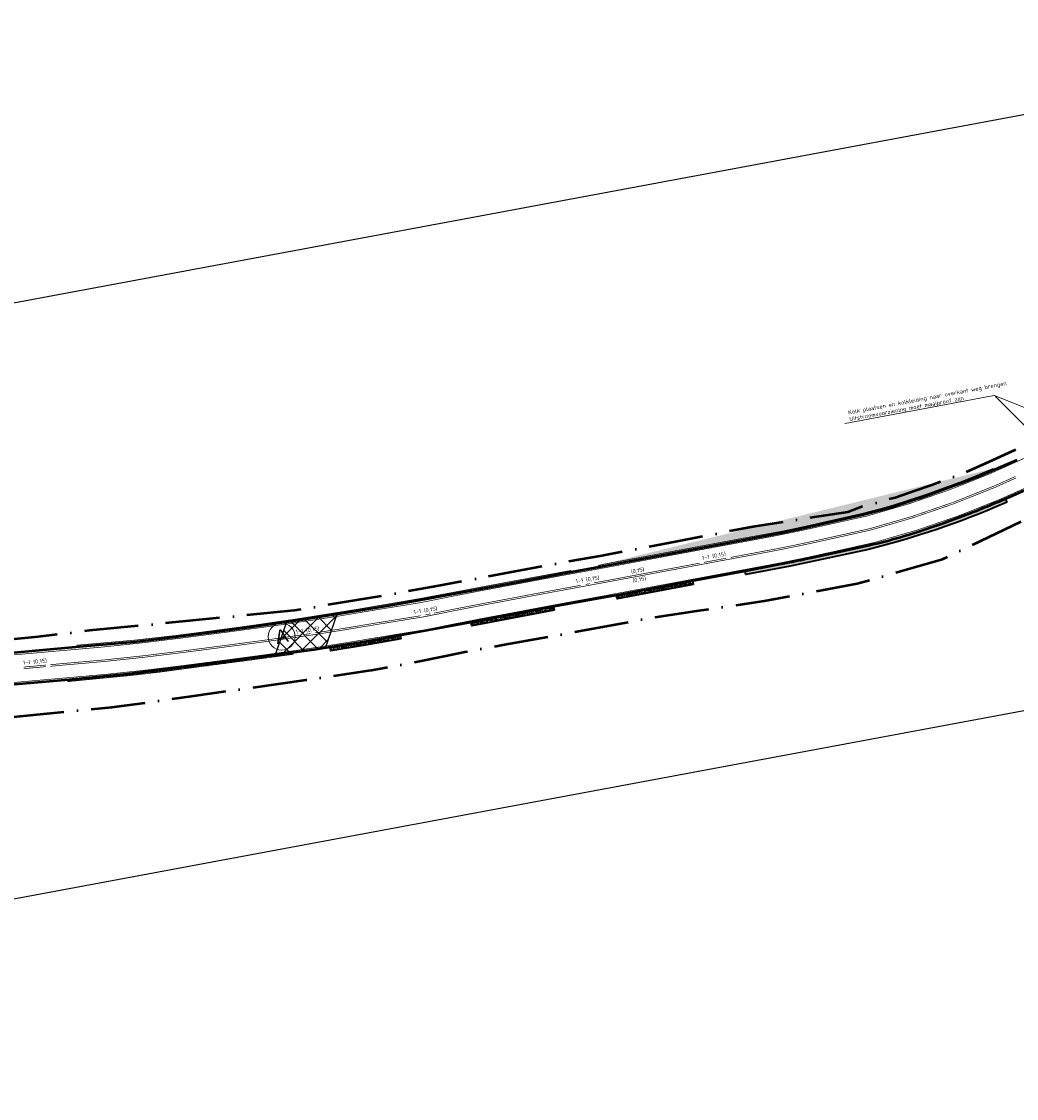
# Model space of a CAD drawing. Header units: metres. Extents: x 125342 to 129425, y 451189 to 457051.
# Tile 35 of 68: x 126920 to 127140, y 451480 to 451719. Entities that reach past the tile are written whole.
import ezdxf
from ezdxf import colors
from ezdxf.entities.mleader import LeaderData, LeaderLine
from ezdxf.math import Vec2, Vec3

# ---------------------------------------------------------------- set-up
doc = ezdxf.new("R2010")
doc.units = ezdxf.units.M
for name, pattern in [('VW-1-1_STREEP', [2, 1, -1]), ('VW-3-3_STREEP', [6, 3, -3]), ('XX-PROJECTGRENS', [18, 12, -3, 0, -3])]:
    doc.linetypes.add(name, pattern=pattern)
doc.layers.get('Defpoints').update_dxf_attribs({"color": 30})
for name, color, linetype, lineweight in [('B-WE-VW-MARKERING_LANGS_STREEP_11_015-G', 7, 'VW-1-1_STREEP', 13), ('B-WE-VW-MARKERING_LANGS_STREEP_33_015-G', 7, 'VW-3-3_STREEP', 13), ('B-WE-VW-MARKERING_LANGS_STREEP_DOORGETROKKEN_015-G', 7, 'Continuous', 13), ('N-WE-KG-GRENS_PROJECT_NIEUW-G', 7, 'XX-PROJECTGRENS', 50), ('N-WE-VH-KANTVERHARDING-G', 210, 'Continuous', 50), ('N-WE-VH-VERHARDING_GRASBETONSTEEN-A-1000-40CM', 32, 'Continuous', 18), ('N-WE-VH-VERHARDING_GRASBETONSTEEN-A-1000-80CM', 72, 'Continuous', 18), ('N-WE-VH-VERHARDING_GRASBETONSTEEN-G', 70, 'Continuous', 35), ('N-WE-VH-VERHARDING_SPECIAAL-A-500', 252, 'Continuous', 18), ('N-WE-VH-VERHARDING_TEGEL-O', 252, 'Continuous', 18), ('N-WE-VW-MARKERING-T18', 7, 'Continuous', 18), ('X-XX-AL-T18', 7, 'Continuous', 18), ('X-XX-AL-VERWIJZING-S', 7, 'Continuous', 25)]:
    doc.layers.add(name, color=color, linetype=linetype, lineweight=lineweight)
doc.styles.add('NLCS-ISO-M500-T18', font='NLCS-ISO.ttf', dxfattribs={"height": 0.9})
doc.styles.get("Standard").update_dxf_attribs({"font": 'arial.ttf'})
pattern_1 = [(90, (0, 0), (-1, 6.123233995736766e-17), []), (90, (0.25, 0), (-1, 6.123233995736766e-17), []), (0, (0, 0), (0, 1), [-0.25, 0.25]), (0, (0, 0.25), (0, 1), [-0.25, 0.25]), (0, (0, 0.5), (0, 1), [0.25, -0.25]), (0, (0, 0.75), (0, 1), [0.25, -0.25]), (90, (0.5, 0), (-1, 6.123233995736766e-17), [0.25, -0.25]), (90, (0.75, 0), (-1, 6.123233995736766e-17), [0.25, -0.25])]

# ---------------------------------------------------------------- blocks, each defined once
blk = doc.blocks.new('symbool met letter')
at = {"layer": 'N-WE-VH-VERHARDING_TEGEL-O'}
blk.add_circle((-0.002874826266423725, -0.006289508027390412), 3, dxfattribs=at)
blk.add_attdef('LETTER', (-1.389117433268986, -1.384762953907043), '', height=3)

msp = doc.modelspace()

# ---------------------------------------------------------------- hatches: boundary and pattern name
at = {"layer": 'N-WE-VH-VERHARDING_GRASBETONSTEEN-A-1000-40CM', "true_color": 0xcd6928}
h = msp.add_hatch(dxfattribs=at)
h.set_pattern_fill('AVH-GRASBETONSTEEN_01-SO', color=32, scale=0.5, pattern_type=2)
h.set_pattern_definition(pattern_1)
h.paths.add_polyline_path([(127079.261, 451603.7), (127088.6870000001, 451605.453), (127093.891, 451606.544), (127106.2829999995, 451609.3459999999), (127110.2776258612, 451610.3776175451), (127113.203, 451611.231), (127120.466, 451613.606), (127128.7600000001, 451616.6290000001), (127131.5703548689, 451617.7293367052), (127134.358, 451618.886), (127135.403, 451619.336), (127135.4037176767, 451619.3363123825), (127135.2440771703, 451619.7030751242), (127134.2022422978, 451619.2544380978), (127131.4207746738, 451618.1003380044), (127128.6185753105, 451617.0031944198), (127120.3353137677, 451613.9841083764), (127113.084799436, 451611.6131911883), (127110.171581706, 451610.7633549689), (127106.1888596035, 451609.7348115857), (127093.8058483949, 451606.9348440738), (127088.6093847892, 451605.8454240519), (127079.1878640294, 451604.0932570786), (127066.5109721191, 451601.7392771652), (127048.6241062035, 451598.4013023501), (127047.7890244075, 451598.2465307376), (127047.8602785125, 451597.8539928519), (127048.697, 451598.008), (127066.584, 451601.346)], flags=17)
edge = h.paths.add_edge_path()
edge.add_line((127047.8602785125, 451597.8539928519), (127047.7890244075, 451598.2465307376))
edge.add_line((127047.7890244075, 451598.2465307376), (127048.6241062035, 451598.4013023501))
edge.add_line((127048.6241062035, 451598.4013023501), (127066.5109721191, 451601.7392771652))
edge.add_line((127066.5109721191, 451601.7392771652), (127079.1878640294, 451604.0932570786))
edge.add_line((127079.1878640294, 451604.0932570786), (127088.6093847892, 451605.8454240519))
edge.add_line((127088.6093847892, 451605.8454240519), (127093.8058483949, 451606.9348440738))
edge.add_line((127093.8058483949, 451606.9348440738), (127106.1888596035, 451609.7348115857))
edge.add_line((127106.1888596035, 451609.7348115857), (127110.171581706, 451610.7633549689))
edge.add_line((127110.171581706, 451610.7633549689), (127113.084799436, 451611.6131911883))
edge.add_line((127113.084799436, 451611.6131911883), (127120.3353137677, 451613.9841083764))
edge.add_line((127120.3353137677, 451613.9841083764), (127128.6185753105, 451617.0031944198))
edge.add_line((127128.6185753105, 451617.0031944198), (127131.4207746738, 451618.1003380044))
edge.add_line((127131.4207746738, 451618.1003380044), (127134.2022422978, 451619.2544380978))
edge.add_line((127134.2022422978, 451619.2544380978), (127135.2440771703, 451619.7030751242))
edge.add_line((127135.2440771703, 451619.7030751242), (127135.4037176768, 451619.3363123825))
h = msp.add_hatch(dxfattribs=at)
h.set_pattern_fill('AVH-GRASBETONSTEEN_01-SO', color=32, scale=0.5, pattern_type=2)
h.set_pattern_definition(pattern_1)
h.paths.add_polyline_path([(126932.2705749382, 451580.112916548), (126932.235422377, 451580.5113689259), (126944.9708293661, 451581.634921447), (126954.1078178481, 451582.7199700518), (126965.4886102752, 451584.1885561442), (126970.8856373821, 451584.9181542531), (126981.129131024, 451586.3965038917), (126994.1127056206, 451588.4536442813), (127008.3935031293, 451590.9167469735), (127028.8085898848, 451594.7062062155), (127041.6975223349, 451597.1263911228), (127041.7713411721, 451596.733261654), (127028.882, 451594.313), (127008.464, 451590.523), (126994.178, 451588.059), (126981.189, 451586.001), (126970.941, 451584.522), (126965.541, 451583.792), (126954.157, 451582.323), (126945.012, 451581.237)])
h = msp.add_hatch(dxfattribs=at)
h.set_pattern_fill('AVH-GRASBETONSTEEN_01-SO', color=32, scale=0.5, pattern_type=2)
h.set_pattern_definition(pattern_1)
edge = h.paths.add_edge_path()
edge.add_line((126970.5023915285, 451577.1905763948), (126979.8326086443, 451578.4834679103))
edge.add_line((126979.8326086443, 451578.4834679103), (126980.1752221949, 451578.5269052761))
edge.add_line((126980.1752221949, 451578.5269052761), (126980.1267190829, 451578.9239578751))
edge.add_line((126980.1267190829, 451578.9239578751), (126979.0286728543, 451578.7598664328))
edge.add_line((126979.0286728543, 451578.7598664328), (126979.017, 451578.758))
edge.add_arc((126514.0735656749, 454948.7361493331), 3401.900222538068, 277.70965017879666, 277.8552964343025, ccw=False)
edge.add_arc((126883.5033953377, 452218.3395243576), 646.6245708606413, 277.3837568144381, 277.72743704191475, ccw=False)
edge.add_line((126966.6039999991, 451577.0769999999), (126960.319, 451576.262))
edge.add_line((126960.319, 451576.262), (126955.398, 451575.625))
edge.add_line((126955.398, 451575.625), (126954.246, 451575.476))
edge.add_line((126954.246, 451575.476), (126954.2455160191, 451575.4759373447))
edge.add_line((126954.2455160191, 451575.4759373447), (126954.2507469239, 451575.073276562))
edge.add_line((126954.2507469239, 451575.073276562), (126954.297341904, 451575.079308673))
edge.add_line((126954.297341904, 451575.079308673), (126960.3706099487, 451575.8653433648))
edge.add_line((126960.3706099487, 451575.8653433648), (126970.5023915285, 451577.1905763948))
h = msp.add_hatch(dxfattribs=at)
h.set_pattern_fill('AVH-GRASBETONSTEEN_01-SO', color=32, scale=0.5, pattern_type=2)
h.set_pattern_definition(pattern_1)
edge = h.paths.add_edge_path()
edge.add_line((126950.5099620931, 451574.5890005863), (126954.2507469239, 451575.073276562))
edge.add_line((126954.2507469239, 451575.073276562), (126954.2455160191, 451575.4759373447))
edge.add_line((126954.2455160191, 451575.4759373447), (126950.4715863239, 451574.9873704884))
edge.add_arc((126912.0570954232, 451871.6781411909), 299.1673219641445, 275.9950709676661, 277.3774158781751, ccw=False)
edge.add_arc((126845.8302475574, 452500.4930936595), 931.4601562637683, 275.1946340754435, 276.0067203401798, ccw=False)
edge.add_line((126930.1640094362, 451572.8585539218), (126930.1932076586, 451572.4595907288))
edge.add_line((126930.1932076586, 451572.4595907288), (126930.4396141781, 451572.4806712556))
edge.add_line((126930.4396141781, 451572.4806712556), (126943.3458512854, 451573.7492843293))
edge.add_line((126943.3458512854, 451573.7492843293), (126950.5099620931, 451574.5890005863))
at = {"layer": 'N-WE-VH-VERHARDING_GRASBETONSTEEN-A-1000-80CM'}
h = msp.add_hatch(dxfattribs=at)
h.set_pattern_fill('AVH-GRASBETONSTEEN_01-SO', color=256, scale=0.5, pattern_type=2)
h.set_pattern_definition(pattern_1)
edge = h.paths.add_edge_path()
edge.add_arc((127063.0671525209, 451782.7778643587), 186.4014368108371, 283.8469654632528, 293.5516640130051, ccw=False)
edge.add_line((127107.6784999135, 451601.7935464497), (127095.1497286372, 451599.078345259))
edge.add_line((127095.1497286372, 451599.078345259), (127090.3146255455, 451598.0784627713))
edge.add_line((127090.3146255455, 451598.0784627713), (127080.451219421, 451596.179713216))
edge.add_line((127080.451219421, 451596.179713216), (127080.2993083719, 451596.9688432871))
edge.add_line((127080.2993083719, 451596.9688432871), (127090.158, 451598.863))
edge.add_line((127090.158, 451598.863), (127094.984, 451599.861))
edge.add_line((127094.984, 451599.861), (127107.498, 451602.573))
edge.add_arc((127062.9735472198, 451783.0984730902), 185.9351320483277, 283.8548065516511, 293.795069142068)
edge.add_line((127137.9921541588, 451612.9688697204), (127138.3113943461, 451612.234757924))
edge.add_line((127138.3113943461, 451612.234757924), (127137.5486606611, 451611.9036398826))
h = msp.add_hatch(dxfattribs=at)
h.set_pattern_fill('AVH-GRASBETONSTEEN_01-SO', color=256, scale=0.5, pattern_type=2)
h.set_pattern_definition(pattern_1)
h.paths.add_polyline_path([(127068.8167294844, 451593.9939349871), (127051.9867362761, 451590.8051295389), (127051.8428279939, 451591.6026749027), (127068.66780186, 451594.779950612)])
h = msp.add_hatch(dxfattribs=at)
h.set_pattern_fill('AVH-GRASBETONSTEEN_01-SO', color=256, scale=0.5, pattern_type=2)
h.set_pattern_definition(pattern_1)
h.paths.add_polyline_path([(127038.0143428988, 451588.3054644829), (127019.773570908, 451584.8118850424), (127019.6274773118, 451585.6102922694), (127026.7747212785, 451586.9673270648), (127035.407225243, 451588.6206747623), (127037.8743379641, 451589.0809126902)])
h = msp.add_hatch(dxfattribs=at)
h.set_pattern_fill('AVH-GRASBETONSTEEN_01-SO', color=256, scale=0.5, pattern_type=2)
h.set_pattern_definition(pattern_1)
h.paths.add_polyline_path([(127004.0274201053, 451581.9367361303), (126995.6461611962, 451580.4511329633), (126988.4593759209, 451579.2985773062), (126988.3451162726, 451580.095328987), (126995.513, 451581.24), (127003.8824069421, 451582.7292387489)])
at = {"layer": 'N-WE-VH-VERHARDING_SPECIAAL-A-500'}
h = msp.add_hatch(dxfattribs=at)
h.set_pattern_fill('AVH-SPECIAAL_01', color=256, scale=0.2, pattern_type=2)
h.set_pattern_definition([(0, (0, 0), (0.75, 0.25), [0.5, -1.5]), (90, (0, 0), (-0.5, 0.5), [0.5, -1.5]), (45, (0, 0.5), (0.7500000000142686, 0.2500000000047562), [0.3536, -1.0606, 0.3536, -1.0606271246])])
edge = h.paths.add_edge_path()
edge.add_line((127135.2440771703, 451619.7030751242), (127134.2022422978, 451619.2544380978))
edge.add_line((127134.2022422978, 451619.2544380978), (127131.4207746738, 451618.1003380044))
edge.add_line((127131.4207746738, 451618.1003380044), (127128.6185753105, 451617.0031944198))
edge.add_line((127128.6185753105, 451617.0031944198), (127120.3353137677, 451613.9841083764))
edge.add_line((127120.3353137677, 451613.9841083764), (127113.084799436, 451611.6131911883))
edge.add_line((127113.084799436, 451611.6131911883), (127110.171581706, 451610.7633549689))
edge.add_line((127110.171581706, 451610.7633549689), (127106.1888596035, 451609.7348115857))
edge.add_line((127106.1888596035, 451609.7348115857), (127093.8058483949, 451606.9348440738))
edge.add_line((127093.8058483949, 451606.9348440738), (127088.6093847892, 451605.8454240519))
edge.add_line((127088.6093847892, 451605.8454240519), (127079.1878640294, 451604.0932570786))
edge.add_line((127079.1878640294, 451604.0932570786), (127066.5109721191, 451601.7392771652))
edge.add_line((127066.5109721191, 451601.7392771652), (127048.6241062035, 451598.4013023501))
edge.add_line((127048.6241062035, 451598.4013023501), (127047.7890244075, 451598.2465307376))
at = {"layer": 'X-XX-AL-VERWIJZING-S'}
h = msp.add_hatch(dxfattribs=at)
h.set_pattern_fill('ACO-BETON_VOORGESPANNEN-SO', color=5, pattern_type=2)
h.set_pattern_definition([(45, (0, 0), (-1.767766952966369, 1.767766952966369), []), (315, (0, 0), (1.767766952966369, 1.767766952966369), [])])
h.paths.add_polyline_path([(126976.1329122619, 451578.3746217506), (126983.006, 451579.289), (126984.73, 451579.5360000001), (126987.286878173, 451579.931598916), (126989.9169098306, 451587.3838653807), (126981.1890000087, 451586.0010000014), (126978.697490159, 451585.6414231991)])

# ---------------------------------------------------------------- linework, layer by layer
at = {"layer": 'B-WE-VW-MARKERING_LANGS_STREEP_11_015-G', "const_width": 0.15}
msp.add_lwpolyline([(127071.2113624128, 451598.9099698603), (127076.1264060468, 451599.8276459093)], dxfattribs=at)
at = {"layer": 'B-WE-VW-MARKERING_LANGS_STREEP_11_015-G', "const_width": 0.15, "flags": 128}
for points in [[(127044.9816987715, 451594.020868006), (127045.948676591, 451594.1853910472)], [(126920.3819557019, 451575.6985568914), (126925.3488271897, 451576.1380776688)], [(126920.4289290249, 451575.3359949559), (126925.3329699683, 451575.7853067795)]]:
    msp.add_lwpolyline(points, dxfattribs=at)
for points in [[(127009.4128228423, 451587.2479795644, -0.0002977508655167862), (127010.6042047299, 451587.4903977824)], [(126982.7865046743, 451582.9443690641, -0.005993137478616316), (126983.9944390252, 451583.0952708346)]]:
    msp.add_lwpolyline(points, format="xyb", dxfattribs=at)
at = {"layer": 'B-WE-VW-MARKERING_LANGS_STREEP_33_015-G', "const_width": 0.15, "flags": 128}
for points in [[(127151.1907555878, 451626.1275325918, -0.003187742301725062), (127134.4931818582, 451618.5223930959, -0.03629222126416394), (127107.4482599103, 451609.2197606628, -0.001240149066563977), (127093.9546504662, 451606.2185537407, -0.00769295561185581), (127084.0597349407, 451604.2314704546, 0.0003120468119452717), (127048.7518916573, 451597.6305258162), (127041.0532110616, 451596.227111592, 0.002406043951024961), (127028.9603527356, 451593.9624145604, 0.00508112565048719), (127008.5350986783, 451590.003060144, 0.002475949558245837), (126990.9842444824, 451587.1141367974, -0.006985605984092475), (126970.9955521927, 451584.1731303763, -0.001627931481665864), (126954.5653593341, 451582.0221373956, -0.01247569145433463), (126929.8267280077, 451579.420563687), (126914.3464744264, 451578.0507088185, 0.00112132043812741), (126884.260607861, 451575.4084722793, 0.0001887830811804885), (126868.7340061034, 451574.0019299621, 0.0001012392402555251), (126857.4294476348, 451572.9805571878, -9.14415919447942e-05), (126840.6154177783, 451571.4511372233, -0.0005776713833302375), (126822.6594669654, 451569.8094763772, 0.001471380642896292), (126812.8053629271, 451568.9868680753, 0.001471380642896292)], [(126813.3607557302, 451562.8619442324, -0.001472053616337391), (126823.182666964, 451563.681699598, 0.0005784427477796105), (126841.1767686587, 451565.3268072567, 0.0001179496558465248), (126857.9669181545, 451566.8540901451, -9.639720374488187e-05), (126869.2679219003, 451567.8751515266, 0.003002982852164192), (126884.8227966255, 451569.3344153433, -0.001121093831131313), (126914.8753380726, 451571.9736715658), (126930.3388748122, 451573.3420471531, 0.01245865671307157), (126955.3459699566, 451575.9722845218, 0.001626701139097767), (126971.8030990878, 451578.1268187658, 0.006992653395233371), (126991.98069183, 451581.0960231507, -0.002497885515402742), (127009.6269868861, 451584.0001086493, -0.005120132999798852), (127030.0861838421, 451587.9671496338, -0.002411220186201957), (127042.1471693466, 451590.2260070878), (127049.8612486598, 451591.6322283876, -0.0003121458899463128), (127085.1728136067, 451598.2338814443, 0.007696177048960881), (127095.2559331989, 451600.2589618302, 0.001395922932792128), (127108.8958981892, 451603.2950775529, 0.0365718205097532), (127136.9388863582, 451612.9339048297, 0.003203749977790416), (127153.7914762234, 451620.6095706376)]]:
    msp.add_lwpolyline(points, format="xyb", dxfattribs=at)
at = {"layer": 'B-WE-VW-MARKERING_LANGS_STREEP_DOORGETROKKEN_015-G', "const_width": 0.15, "flags": 128}
for points in [[(126926.3191079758, 451575.8616364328), (126930.0974747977, 451576.2069200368, 0.01246664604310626), (126954.9780643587, 451578.8236502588, 0.001627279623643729), (126971.4224914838, 451580.9765146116, 0.00698934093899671), (126991.5110370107, 451583.9324262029, -0.00248752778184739), (127009.1123461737, 451586.8293664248, -0.005101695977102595), (127029.5555686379, 451590.7927872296, -0.002408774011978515), (127041.6315753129, 451593.0543966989), (127056.018295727, 451595.711629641, -0.0002530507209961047), (127084.6482022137, 451601.0606131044, 0.007694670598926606), (127094.6426153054, 451603.0677840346, 0.001240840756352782), (127108.1593764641, 451606.0741369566, 0.03654570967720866), (127135.786120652, 451615.5677886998, 0.0008728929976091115), (127140.3783269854, 451617.6336500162)], [(127077.1094382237, 451600.0110794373, -6.60628537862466e-05), (127084.5843368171, 451601.4047370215, 0.007694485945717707), (127094.567951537, 451603.4097278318, 0.001240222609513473), (127108.0762873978, 451606.4141917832, 0.03653397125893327), (127135.6457932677, 451615.8884396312, 0.0008722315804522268), (127140.2334048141, 451617.9522379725)], [(127053.4210474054, 451595.5809925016, -0.0001485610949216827), (127070.228368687, 451598.7263313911)], [(127011.3817466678, 451587.6478126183, -0.004516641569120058), (127029.4909717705, 451591.1367778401, -0.002408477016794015), (127041.5688050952, 451593.3987219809), (127043.8989033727, 451593.8234821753)], [(127046.8118489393, 451594.3544912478), (127049.2751859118, 451594.8035398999, -8.011688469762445e-05), (127053.4210474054, 451595.5809925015)], [(126985.0747864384, 451583.2768910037, 0.002223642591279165), (126991.4538637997, 451584.2777278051, -0.002397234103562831), (127008.4190874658, 451587.0731099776)], [(126926.307183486, 451576.2228830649), (126930.0680893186, 451576.5556873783, 0.01246762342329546), (126954.9332752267, 451579.1707729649, 0.001627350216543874), (126971.3761568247, 451581.32343413, 0.003609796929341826), (126981.7567716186, 451582.7792669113)]]:
    msp.add_lwpolyline(points, format="xyb", dxfattribs=at)
at = {"layer": 'Defpoints', "flags": 128}
msp.add_lwpolyline([(126738.1547689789, 451622.919474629), (127207.0726112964, 451710.3464047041), (127230.9008400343, 451582.5427451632), (126761.9829977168, 451495.1158150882)], close=True, dxfattribs=at)
msp.add_lwpolyline([(126738.1547689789, 451622.919474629), (127207.0726112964, 451710.3464047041), (127230.9008400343, 451582.5427451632), (126761.9829977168, 451495.1158150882)], close=True, dxfattribs=at)
at = {"layer": 'N-WE-VH-KANTVERHARDING-G', "flags": 128}
msp.add_lwpolyline([(127140.586, 451621.592), (127135.403, 451619.336), (127134.358, 451618.886), (127131.5703548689, 451617.7293367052), (127128.7600000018, 451616.6290000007), (127128.76, 451616.629), (127120.466, 451613.606), (127113.203, 451611.231), (127110.2776258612, 451610.3776175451), (127106.2829999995, 451609.3459999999), (127093.891, 451606.544), (127088.6870000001, 451605.453), (127079.261, 451603.7), (127066.584, 451601.346), (127048.697, 451598.008), (127040.993, 451596.59), (127028.882, 451594.313), (127008.464, 451590.523), (127001.325, 451589.265), (126994.1779999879, 451588.058999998), (126981.1890000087, 451586.0010000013), (126970.941, 451584.522), (126965.541, 451583.792), (126950.507, 451581.854), (126945.012, 451581.237), (126934.448, 451580.312), (126910.047, 451578.081)], dxfattribs=at)
for points in [[(127153.9472319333, 451620.2791029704), (127151.541, 451619.145), (127146.785, 451616.868), (127144.209, 451615.696), (127138.273, 451613.091), (127137.229, 451612.637, -0.009473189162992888), (127130.516, 451609.893, -0.007247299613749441), (127123.321296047, 451607.2292057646), (127122.435, 451606.917)], [(127122.4350000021, 451606.9170000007, -0.02727622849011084), (127108.675, 451602.838), (127107.498, 451602.573), (127094.984, 451599.861, -0.004453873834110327), (127090.1580000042, 451598.8630000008), (127081.166, 451597.132), (127068.04, 451594.661), (127053.014, 451591.814), (127049.916, 451591.255), (127036.756, 451588.879), (127021.014, 451585.864), (127002.881, 451582.546), (126998.088, 451581.675), (126995.513, 451581.24), (126989.222, 451580.231), (126984.73, 451579.536), (126983.006, 451579.289), (126979.78, 451578.88), (126970.4490000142, 451577.5870000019), (126960.319, 451576.262), (126954.246, 451575.476), (126950.4609999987, 451574.9859999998), (126943.3030000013, 451574.1470000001), (126930.403, 451572.879), (126914.927, 451571.555)]]:
    msp.add_lwpolyline(points, format="xyb", dxfattribs=at)
at = {"layer": 'N-WE-VH-VERHARDING_GRASBETONSTEEN-A-1000-40CM', "color": 32, "true_color": 0xcd6928}
msp.add_lwpolyline([(126932.2705749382, 451580.112916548), (126932.235422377, 451580.5113689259), (126944.9708293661, 451581.634921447), (126954.1078178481, 451582.7199700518), (126965.4886102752, 451584.1885561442), (126970.8856373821, 451584.9181542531), (126981.129131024, 451586.3965038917), (126994.1127056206, 451588.4536442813), (127008.3935031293, 451590.9167469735), (127028.8085898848, 451594.7062062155), (127041.6975223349, 451597.1263911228), (127041.7713411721, 451596.733261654), (127028.882, 451594.313), (127008.464, 451590.523), (126994.178, 451588.059), (126981.189, 451586.001), (126970.941, 451584.522), (126965.541, 451583.792), (126954.157, 451582.323), (126945.012, 451581.237)], close=True, dxfattribs=at)
for points in [[(126970.5023915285, 451577.1905763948), (126979.8326086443, 451578.4834679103), (126980.1752221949, 451578.5269052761), (126980.1267190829, 451578.9239578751), (126979.0286728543, 451578.7598664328), (126979.017, 451578.758, -0.0006355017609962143), (126970.4490000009, 451577.5870000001, -0.001499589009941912), (126966.6039999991, 451577.0769999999), (126960.319, 451576.262), (126955.398, 451575.625), (126954.246, 451575.476), (126954.2455160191, 451575.4759373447), (126954.2507469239, 451575.073276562), (126954.297341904, 451575.079308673), (126960.3706099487, 451575.8653433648)], [(126950.5099620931, 451574.5890005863), (126954.2507469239, 451575.073276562), (126954.2455160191, 451575.4759373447), (126950.4715863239, 451574.9873704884, -0.006031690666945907), (126943.3030000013, 451574.1470000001, -0.003543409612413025), (126930.1640094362, 451572.8585539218), (126930.1932076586, 451572.4595907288), (126930.4396141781, 451572.4806712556), (126943.3458512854, 451573.7492843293)]]:
    msp.add_lwpolyline(points, format="xyb", close=True, dxfattribs=at)
at = {"layer": 'N-WE-VH-VERHARDING_GRASBETONSTEEN-A-1000-40CM'}
msp.add_lwpolyline([(126980.1752221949, 451578.5269052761), (126980.1269384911, 451578.9221617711)], dxfattribs=at)
at = {"layer": 'N-WE-VH-VERHARDING_GRASBETONSTEEN-G', "flags": 128}
msp.add_lwpolyline([(127137.5486606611, 451611.9036398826, -0.04237006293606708), (127107.6784999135, 451601.7935464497), (127095.1497286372, 451599.078345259), (127090.3146255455, 451598.0784627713), (127080.451219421, 451596.179713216), (127080.2993083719, 451596.9688432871), (127090.158, 451598.863), (127094.984, 451599.861), (127107.498, 451602.573, 0.0433997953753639), (127137.9921541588, 451612.9688697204), (127138.3113943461, 451612.234757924)], format="xyb", close=True, dxfattribs=at)
for points in [[(127068.8167294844, 451593.9939349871), (127051.9867362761, 451590.8051295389), (127051.8428279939, 451591.6026749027), (127068.66780186, 451594.779950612)], [(127038.0143428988, 451588.3054644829), (127019.773570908, 451584.8118850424), (127019.6274773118, 451585.6102922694), (127026.7747212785, 451586.9673270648), (127035.407225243, 451588.6206747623), (127037.8743379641, 451589.0809126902)], [(127004.0274201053, 451581.9367361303), (126995.6461611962, 451580.4511329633), (126988.4593759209, 451579.2985773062), (126988.3451162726, 451580.095328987), (126995.513, 451581.24), (127003.8824069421, 451582.7292387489)]]:
    msp.add_lwpolyline(points, close=True, dxfattribs=at)
at = {"layer": 'X-XX-AL-VERWIJZING-S', "color": 5, "flags": 128}
msp.add_lwpolyline([(126976.1329122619, 451578.3746217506), (126983.006, 451579.289), (126984.73, 451579.5360000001), (126987.286878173, 451579.931598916), (126989.9169098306, 451587.3838653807), (126981.1890000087, 451586.0010000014), (126978.697490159, 451585.6414231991)], close=True, dxfattribs=at)

# ---------------------------------------------------------------- block references
at = {"layer": 'N-WE-VH-VERHARDING_TEGEL-O', "color": 7, "rotation": 12.48716487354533}
msp.add_blockref('symbool met letter', (126977.5964742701, 451582.4350453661), dxfattribs=at).add_auto_attribs({'LETTER': 'A'})

# ---------------------------------------------------------------- texts
at = {"layer": 'N-WE-VW-MARKERING-T18', "style": 'NLCS-ISO-M500-T18'}
for s, rotation, p in [('1-1 (0,15)', 10.43278232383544, (127070.865687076, 451599.4167398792)), ('1-1 (0,15)', 8.990799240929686, (127042.8306197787, 451594.2744914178)), ('(0,15)', 10.70694326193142, (127055.1022638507, 451596.3852483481)), ('(0,15)', 10.70694326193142, (127055.476268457, 451594.4012351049)), ('1-1 (0,15)', 8.990799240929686, (127006.9028843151, 451587.4287734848)), ('1-1 (0,15)', 8.990799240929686, (126980.7700473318, 451583.0208865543)), ('1-1 (0,15)', 5.093466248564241, (126920.284516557, 451576.2200464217))]:
    msp.add_text(s, height=0.9, rotation=rotation, dxfattribs=at).set_placement(p)

# ---------------------------------------------------------------- next in the draw order: leaders
at = {"layer": 'X-XX-AL-T18'}
ml = msp.add_multileader_mtext('Standard', dxfattribs=at)
ml.set_content('\\pxt28;Kolk plaatsen en kolkleiding naar overkant weg brengen^JUitstroomvoorziening moet maaiproof zijn', color=7, style='NLCS-ISO-M500-T18')
ml.set_leader_properties(color=256, lineweight=-1)
ml.build(insert=Vec2(0, 0))
ml.multileader.update_dxf_attribs({"text_left_attachment_type": 5, "text_right_attachment_type": 5, "dogleg_length": 0.9, "arrow_head_size": 0.8999999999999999})
ctx = ml.context
ctx.base_point, ctx.char_height, ctx.arrow_head_size, ctx.landing_gap_size, ctx.plane_origin, ctx.plane_x_axis, ctx.plane_y_axis = Vec3(127103.1295901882, 451629.8527075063), 0.9, 0.8999999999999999, 0.45, Vec3(127176.1415288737, 451647.2093817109), Vec3(0.9830597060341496, 0.1832856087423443), Vec3(-0.1832856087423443, 0.9830597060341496)
ctx.left_attachment, ctx.right_attachment = 5, 5
notes = []
notes.append((ctx, [(1, (1, 1, 0), (127135.6000522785, 451635.906631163), (-0.9830597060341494, -0.1832856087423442), 0.9, [(0, [(127152.0492938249, 451619.3859224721)], 0, [])])]))
ctx.mtext.insert, ctx.mtext.text_direction, ctx.mtext.rotation, ctx.mtext.width, ctx.mtext.flow_direction = Vec3(127103.0825944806, 451632.5599554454), Vec3(0.9830597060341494, 0.1832856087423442), 0.1843276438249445, 38.06999999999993, 5
ctx.mtext.has_bg_fill, ctx.mtext.bg_color, ctx.mtext.bg_scale_factor, ctx.mtext.bg_transparency, ctx.mtext.use_window_bg_color = 1, -1027028792, 1.5, 0, 1
for ctx, leaders in notes:
    for number, flags, end, landing, length, lines in leaders:
        leader = LeaderData()
        leader.index, (leader.has_last_leader_line, leader.has_dogleg_vector, leader.attachment_direction) = number, flags
        leader.last_leader_point, leader.dogleg_vector, leader.dogleg_length = Vec3(end), Vec3(landing), length
        for number, points, colour, breaks in lines:
            line = LeaderLine()
            line.index, line.vertices, line.color, line.breaks = number, Vec3.list(points), colors.encode_raw_color(colour), breaks
            leader.lines.append(line)
        ctx.leaders.append(leader)

# ---------------------------------------------------------------- next in the draw order: linework, layer by layer
at = {"layer": 'N-WE-VH-VERHARDING_GRASBETONSTEEN-A-1000-40CM', "color": 32, "true_color": 0xcd6928}
msp.add_lwpolyline([(127047.8602785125, 451597.8539928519), (127047.7890244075, 451598.2465307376), (127048.6241062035, 451598.4013023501), (127066.5109721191, 451601.7392771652), (127079.1878640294, 451604.0932570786), (127088.6093847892, 451605.8454240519), (127093.8058483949, 451606.9348440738), (127106.1888596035, 451609.7348115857), (127110.171581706, 451610.7633549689), (127113.084799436, 451611.6131911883), (127120.3353137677, 451613.9841083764), (127128.6185753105, 451617.0031944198), (127131.4207746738, 451618.1003380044), (127134.2022422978, 451619.2544380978), (127135.2440771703, 451619.7030751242), (127135.4037176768, 451619.3363123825)], dxfattribs=at)

# ---------------------------------------------------------------- next in the draw order: leaders
at = {"layer": 'X-XX-AL-T18'}
ml = msp.add_multileader_mtext('Standard', dxfattribs=at)
ml.set_content('\\pxt28;Kolk plaatsen en kolkleiding naar overkant weg brengen^JUitstroomvoorziening moet maaiproof zijn', color=7, style='NLCS-ISO-M500-T18')
ml.set_leader_properties(color=256, lineweight=-1)
ml.build(insert=Vec2(0, 0))
ml.multileader.update_dxf_attribs({"text_left_attachment_type": 5, "text_right_attachment_type": 5, "dogleg_length": 0.9, "arrow_head_size": 0.8999999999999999})
ctx = ml.context
ctx.base_point, ctx.char_height, ctx.arrow_head_size, ctx.landing_gap_size, ctx.plane_origin, ctx.plane_x_axis, ctx.plane_y_axis = Vec3(127103.1295901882, 451629.8527075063), 0.9, 0.8999999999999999, 0.45, Vec3(127180.8885715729, 451639.7578503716), Vec3(0.9830597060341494, 0.1832856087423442), Vec3(-0.1832856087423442, 0.9830597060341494)
ctx.left_attachment, ctx.right_attachment = 5, 5
notes = []
notes.append((ctx, [(1, (1, 1, 0), (127135.6000522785, 451635.906631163), (-0.9830597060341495, -0.1832856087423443), 0.9, [(0, [(127150.206, 451630.073)], 0, [])])]))
ctx.mtext.insert, ctx.mtext.text_direction, ctx.mtext.rotation, ctx.mtext.width, ctx.mtext.flow_direction = Vec3(127103.0825944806, 451632.5599554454), Vec3(0.9830597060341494, 0.1832856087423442), 0.1843276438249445, 38.06999999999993, 5
ctx.mtext.has_bg_fill, ctx.mtext.bg_color, ctx.mtext.bg_scale_factor, ctx.mtext.bg_transparency, ctx.mtext.use_window_bg_color = 1, -1027028792, 1.5, 0, 1
for ctx, leaders in notes:
    for number, flags, end, landing, length, lines in leaders:
        leader = LeaderData()
        leader.index, (leader.has_last_leader_line, leader.has_dogleg_vector, leader.attachment_direction) = number, flags
        leader.last_leader_point, leader.dogleg_vector, leader.dogleg_length = Vec3(end), Vec3(landing), length
        for number, points, colour, breaks in lines:
            line = LeaderLine()
            line.index, line.vertices, line.color, line.breaks = number, Vec3.list(points), colors.encode_raw_color(colour), breaks
            leader.lines.append(line)
        ctx.leaders.append(leader)

# ---------------------------------------------------------------- next in the draw order: linework, layer by layer
at = {"layer": 'N-WE-KG-GRENS_PROJECT_NIEUW-G', "flags": 128}
msp.add_lwpolyline([(129300.8875286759, 452079.9253960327), (129283.995, 452089.514), (129278.327, 452084.13), (129270.394, 452078.618), (129261.786, 452073.43), (129251.682, 452069.279), (129241.757, 452065.997), (129236.3843849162, 452064.8097128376), (129223.5548357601, 452063.692303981), (129215.5065248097, 452063.0348856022), (129204.2644392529, 452064.5405040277), (129193.4545771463, 452065.9882360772), (129189.7247774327, 452066.4877568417), (129128.4975729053, 452077.6398933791), (129099.335, 452078.944), (129071.5627529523, 452076.5468653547), (128999.8263664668, 452072.1970337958), (128975.0275457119, 452071.1480566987), (128957.1026812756, 452070.3898443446), (128929.970778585, 452069.2421791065), (128904.305092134, 452066.7161041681), (128903.9157044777, 452070.6724006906), (128869.5822884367, 452068.1040678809), (128868.5792328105, 452063.2461948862), (128847.0418001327, 452060.2117995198), (128813.374189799, 452055.7660657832), (128787.6426230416, 452051.2825484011), (128753.1277772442, 452045.2686156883), (128723.6430488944, 452038.0726624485), (128700.7260128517, 452030.7472563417), (128678.4743211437, 452022.320405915), (128650.0016509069, 452010.5226722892), (128624.6487383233, 451998.0749169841), (128606.9920269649, 451989.4058371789), (128592.9682973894, 451982.5204762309), (128591.8198382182, 451985.0256724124), (128554.0260455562, 451968.2121587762), (128547.0702932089, 451965.1853423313), (128548.1007612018, 451962.8172832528), (128516.6584216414, 451945.5148252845), (128489.4287081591, 451933.0861133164), (128461.6697938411, 451923.5640024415), (128434.4580743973, 451913.8343322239), (128383.1552930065, 451904.4788493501), (128348.8438078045, 451901.1223951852), (128299.1895398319, 451899.9831324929), (128237.6886513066, 451900.9924918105), (128204.7593614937, 451901.5329309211), (128099.4001576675, 451903.2620977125), (128058.7357873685, 451903.9294858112), (128010.20759515, 451904.7259358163), (127955.6725795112, 451905.6209704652), (127901.3254299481, 451906.5129218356), (127901.4644408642, 451914.9829430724), (127870.6982523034, 451915.4878811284), (127870.6226486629, 451910.8813044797), (127844.0150085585, 451909.8645810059), (127816.0526787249, 451911.4389399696), (127797.7675487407, 451912.1854177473), (127780.9965, 451913.2815), (127756.714, 451904.453), (127736.3122937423, 451899.2232796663), (127714.5607166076, 451891.7865283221), (127704.8158274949, 451887.6559248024), (127690.2188955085, 451880.2880924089), (127665.6348448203, 451864.6389993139), (127643.4066461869, 451846.4757148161), (127620.254964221, 451826.8959226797), (127605.3324962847, 451813.5304108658), (127583.3636461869, 451796.2547148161), (127558.3846461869, 451778.8877148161), (127544.6666461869, 451769.3777148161), (127537.5436461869, 451764.6947148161), (127535.8326461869, 451763.5247148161), (127528.3796461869, 451759.2877148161), (127514.4876461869, 451751.9517148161), (127506.0856461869, 451747.6047148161), (127500.2376461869, 451745.2877148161), (127451.3796461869, 451723.7247148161), (127445.6136461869, 451720.7077148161), (127440.8576461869, 451718.9527148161), (127431.2456461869, 451715.5677148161), (127421.0596461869, 451712.1007148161), (127402.3156461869, 451705.4897148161), (127400.1036461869, 451704.7097148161), (127396.9546461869, 451703.5997148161), (127375.9836461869, 451696.5597148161), (127350.9066461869, 451687.8467148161), (127344.9276461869, 451685.8207148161), (127334.6436461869, 451682.3357148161), (127331.2786461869, 451681.3717148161), (127322.1086461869, 451678.7177148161), (127308.2016461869, 451674.9087148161), (127295.3366461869, 451671.7617148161), (127284.2476461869, 451668.5357148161), (127283.6246461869, 451668.3777148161), (127215.9591160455, 451654.2070142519), (127193.3736461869, 451648.2757148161), (127179.1746461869, 451643.7377148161), (127170.1426461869, 451639.9087148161), (127144.4246461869, 451625.9107148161), (127142.4366461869, 451624.8627148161), (127133.6066461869, 451620.8607148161), (127128.7806461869, 451618.7057148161), (127121.4616461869, 451615.9217148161), (127118.0496461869, 451614.7827148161), (127113.5666461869, 451613.2307148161), (127106.9366461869, 451611.5047148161), (127103.0594763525, 451610.0651157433), (127082.4804385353, 451606.8846244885), (127064.8625205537, 451603.4856363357), (127048.5896633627, 451600.3803133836), (127040.2988477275, 451598.941106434), (127011.9962531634, 451593.611250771), (127000.5024741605, 451591.5726950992), (126980.3821532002, 451588.2066734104), (126934.997760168, 451583.806429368), (126923.6360001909, 451582.4021630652), (126916.1791932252, 451581.6687314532), (126909.2788856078, 451580.940495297), (126901.1373360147, 451580.0707536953), (126889.2385751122, 451578.6935256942), (126884.5419534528, 451578.2042081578), (126876.3400479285, 451577.4734947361), (126867.1637089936, 451576.5750835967), (126859.0270348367, 451575.7876165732), (126850.4248778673, 451574.9049505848), (126789.6485201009, 451569.3183421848), (126769.053875, 451567.67), (126760.4451601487, 451567.9251844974), (126747.162, 451569.001), (126735.9547892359, 451567.6851540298), (126718.893161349, 451565.9577676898), (126694.2762347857, 451563.465453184), (126688.5767469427, 451562.8884146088), (126688.83, 451560.387), (126664.678, 451559.795), (126628.3884170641, 451563.478227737), (126629.0939029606, 451569.1402724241), (126618.0409029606, 451570.5322724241), (126599.5079029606, 451572.6962724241), (126597.158379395, 451567.5534467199), (126553.1461052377, 451572.8174077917), (126527.51125, 451574.453), (126502.0124167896, 451574.9391979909), (126458.6955739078, 451576.071781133), (126419.7738715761, 451575.2181800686), (126375.8194912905, 451571.6306740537), (126341.9380997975, 451564.8213565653), (126317.0042159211, 451560.3610012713), (126299.9642136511, 451558.1967642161), (126279.5895333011, 451557.6852529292), (126266.6729401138, 451558.6184306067), (126237.7846500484, 451561.8655771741), (126210.6158769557, 451565.3723321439), (126182.1407341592, 451569.1542048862), (126167.0493217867, 451571.2814966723), (126142.661, 451574.814), (126143.5875, 451582.4565), (126098.9031360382, 451586.8024370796), (126098.1065286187, 451580.613407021), (126042.456762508, 451586.2629729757), (126019.1116602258, 451592.5807004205), (126008.693, 451594.543), (126007.8771152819, 451596.4296336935), (125988.3225433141, 451598.9658148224), (125940.8933328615, 451602.9576355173), (125940.1427044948, 451597.2935800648), (125904.2241624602, 451592.554215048), (125883.3478676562, 451589.2340544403), (125867.7596029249, 451584.1565748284), (125840.5725360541, 451573.9040426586), (125815.6124458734, 451562.4969618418), (125792.5984083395, 451547.6075104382), (125769.3945983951, 451532.5952814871), (125724.3518728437, 451494.2535646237), (125705.1257897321, 451477.8941485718), (125677.6504736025, 451453.6751389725), (125637.404, 451414.8643286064), (125603.6019363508, 451385.0921074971), (125589.326014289, 451373.5882823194), (125575.3272843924, 451362.9579712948), (125559.5158561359, 451353.3875174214), (125546.6961533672, 451346.5534375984), (125524.566, 451334.165), (125505.5153265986, 451323.6152444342), (125480.5074664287, 451312.4625337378), (125459.4907412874, 451302.0182471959), (125419.0251367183, 451281.7339425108), (125397.8539998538, 451270.607211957), (125379.9680369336, 451260.5764361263), (125387.132, 451251.911), (125397.843065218, 451241.2381361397), (125406.22, 451247.537), (125422.044, 451258.841), (125433.646, 451266.945), (125447.293, 451274.062), (125455.671, 451278.211), (125469.618, 451285.401), (125492.119, 451296.913), (125497.059, 451299.283), (125499.409, 451300.481), (125505.688, 451303.681), (125521.893, 451311.957), (125529.216, 451315.512), (125530.093, 451315.953), (125540.102, 451320.995), (125550.362, 451326.383), (125553.218, 451328.024), (125559.848, 451331.725), (125566.273, 451335.586), (125568.481, 451336.772), (125575.661, 451341.479), (125585.505, 451348.194), (125591.157, 451352.36), (125596.349, 451356.113), (125601.205, 451359.623), (125616.987, 451372.353), (125621.336, 451376.001), (125632.021, 451385.237), (125655.056, 451406.147), (125668.787, 451418.589), (125674.144, 451423.457), (125681.79, 451430.61), (125688.026, 451436.198), (125694.465, 451442.084), (125697.029, 451444.368), (125706.888, 451453.384), (125715.59, 451461.506), (125729.569, 451473.671), (125734.222, 451477.993), (125745.059, 451487.552), (125759.466, 451499.952), (125767.881, 451507.688), (125777.82, 451515.85), (125783.489, 451520.433), (125790.532, 451525.392), (125798.181, 451530.726), (125798.325, 451530.827), (125805.894, 451535.261), (125805.8989158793, 451535.2527058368), (125805.894, 451535.261), (125813.792862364, 451539.7164235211), (125816.086, 451541.149), (125821.007, 451543.755), (125828.977, 451547.465), (125833.624, 451549.646), (125841.494, 451553.256), (125851.862, 451557.868), (125863.23, 451562.182), (125870.826, 451565.016), (125885.394, 451569.409), (125889.467, 451570.614), (125895.915, 451572.146), (125908.835, 451574.987), (125913.908, 451575.793), (125913.9082408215, 451575.7914002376), (125913.908, 451575.793), (125923.48, 451577.079), (125928.829, 451577.885), (125937.027, 451578.444), (125948.775, 451579.308), (125956.174, 451579.291), (125968.672, 451579.181), (125980.073, 451577.868), (125988.37, 451576.862), (125990.698, 451576.58), (125999.5440580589, 451575.4338063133), (126001.454, 451575.177), (126006.2476897, 451574.4799253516), (126012.908, 451573.508), (126047.193, 451569.701), (126049.868, 451569.403), (126066.623, 451567.312), (126093.743801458, 451562.1545350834), (126191.5114125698, 451547.8010100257), (126240.9363245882, 451544.9737542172), (126251.0935, 451543.8055), (126272.7330048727, 451541.9483287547), (126292.239, 451540.907), (126311.9232444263, 451543.2236220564), (126337.52, 451547.637), (126360.272, 451552.103), (126375.299, 451554.538), (126378.023, 451554.891), (126382.275, 451555.443), (126382.925, 451555.418), (126395.227, 451557.101), (126401.975, 451557.737), (126406.343, 451558.149), (126409.654, 451558.461), (126415.08, 451558.939), (126435.009, 451560.077), (126454.763, 451560.213), (126475.117, 451560.1), (126490.796, 451559.735), (126493.972, 451559.786), (126512.701, 451559.622), (126516.5685156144, 451559.3627402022), (126528.63, 451558.681), (126541.308, 451558.264), (126547.86, 451557.942), (126560.613, 451556.399), (126578.244, 451554.308), (126583.045, 451553.686), (126587.696, 451553.038), (126602.951, 451551.297), (126610.0649587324, 451550.3300431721), (126617.18, 451549.579), (126632.46, 451547.762), (126641.312, 451546.817), (126650.915, 451545.647), (126655.597, 451545.355), (126664.393, 451544.805), (126668.119, 451544.457), (126676.596, 451544.612), (126689.224, 451544.87), (126693.449, 451545.422), (126712.953, 451546.86), (126730.456, 451548.571), (126740.682, 451549.427), (126744.248, 451549.78), (126746.2563934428, 451549.9151471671), (126763.238, 451548.691), (126774.74, 451549.348), (126778.7159761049, 451549.606881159), (126780.941, 451549.752), (126789.567, 451551.332), (126815.394, 451556.05), (126825.771, 451557.007), (126846.9, 451558.695), (126866.953, 451560.333), (126896.633, 451562.727), (126901.234, 451563.03), (126907.51, 451563.634), (126922.612, 451565.093), (126939.94, 451566.804), (126942.79, 451567.156), (126954.978, 451568.872), (126958.143, 451569.317), (126982.996, 451572.833), (126996.907, 451574.905), (126997.498, 451574.993), (126999.948, 451575.469), (127001.91, 451575.827), (127005.429, 451576.47), (127013.955, 451578.199), (127018.225, 451579.066), (127027.007, 451580.69), (127042.002, 451583.386), (127058.992, 451586.529), (127069.599, 451588.124), (127084.599, 451590.369), (127105.1553532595, 451594.2000606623), (127124.0782297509, 451599.5904777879), (127167.5094929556, 451620.3731127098), (127183.5716516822, 451626.9593681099), (127206.788, 451633.721), (127358.7719106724, 451670.9382613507), (127386.3116655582, 451680.5836607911), (127472.661609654, 451709.8244299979), (127498.9354463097, 451718.9760711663), (127534.9255338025, 451729.4231599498), (127544.0727526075, 451734.4879302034), (127565.6314455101, 451741.730491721), (127573.7899000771, 451738.6747580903), (127587.7524257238, 451732.0983260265), (127595.5670050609, 451740.8338136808), (127593.609, 451748.631), (127601.029, 451761.122), (127608.016, 451771.346), (127632.855, 451795.825), (127636.7108847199, 451801.8152299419), (127640.1068499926, 451807.1047265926), (127648.005, 451814.038), (127662.2750630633, 451832.0478549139), (127682.8107266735, 451847.2446239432), (127701.16187894, 451859.55504025), (127727.1310082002, 451868.9826132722), (127744.7598744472, 451875.5519224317), (127780.2702701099, 451880.5012861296), (127823.149435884, 451882.3), (127833.7084500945, 451883.2531743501), (127842.120679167, 451884.2464778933), (127861.5805, 451884.694), (127871.9505863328, 451884.9349074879), (127924.0433317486, 451882.7259812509), (127930.4885479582, 451882.6920104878), (127938.3055166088, 451882.6774624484), (127952.5125733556, 451882.7487867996), (127977.3799714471, 451882.2207127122), (128016.043778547, 451881.5717159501), (128035.5847369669, 451881.1548661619), (128064.4509415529, 451880.5686386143), (128076.2783147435, 451880.3826327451), (128082.1779195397, 451880.2639224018), (128114.9340150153, 451879.5128743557), (128137.905720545, 451879.0747273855), (128160.132994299, 451878.6467413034), (128176.8475092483, 451878.3306556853), (128198.5869093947, 451877.9536834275), (128210.4887316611, 451877.719084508), (128217.0855415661, 451877.5451531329), (128221.02833242, 451877.4588951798), (128248.2471535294, 451876.9018374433), (128265.6151494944, 451876.5459399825), (128278.5163250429, 451876.2499359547), (128292.3650592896, 451875.9673700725), (128306.9434459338, 451875.8351398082), (128325.7768192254, 451875.6899847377), (128331.7823586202, 451875.3058869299), (128335.0901086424, 451874.9970600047), (128343.0694728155, 451874.0898682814), (128353.2006838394, 451872.3309569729), (128359.52748611, 451871.0794266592), (128362.3594597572, 451870.3317704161), (128365.0495653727, 451869.580486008), (128376.5085984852, 451866.990998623), (128388.5282589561, 451868.035484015), (128398.6814638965, 451872.4372228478), (128399.6520351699, 451881.3152855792), (128398.233521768, 451888.2536317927), (128433.2092714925, 451896.6477960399), (128469.6429477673, 451907.2917538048), (128491.5023076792, 451915.2894771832), (128510.5765617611, 451923.5796514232), (128527.2709594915, 451930.8354772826), (128544.9862198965, 451939.6961253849), (128566.8784273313, 451950.6459585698), (128585.3075867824, 451959.8636778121), (128590.1259726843, 451939.7508126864), (128590.5526551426, 451937.9697584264), (128608.8286813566, 451944.5431450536), (128637.3071835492, 451954.7860831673), (128628.7398935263, 451975.6296944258), (128639.6401350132, 451980.7250630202), (128646.0541916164, 451986.4886775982), (128650.3413502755, 451990.3410804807), (128668.3150900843, 451998.8444804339), (128696.9039301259, 452010.1463264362), (128718.8877199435, 452018.8370395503), (128757.5958469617, 452029.550693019), (128784.9, 452036.566), (128820.01, 452039.825), (128838.7069807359, 452040.859430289), (128861.2702565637, 452043.1830396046), (128860.4996302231, 452030.8956561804), (128859.8637542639, 452026.7017872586), (128882.2409306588, 452028.2771861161), (128900.7959385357, 452029.4899778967), (128909.8093699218, 452034.3870521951, 0.005000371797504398), (128910.1414564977, 452034.5718027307), (128916.7319273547, 452038.3250895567), (128921.7694364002, 452040.7852464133), (128922.845318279, 452041.2798577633), (128927.3279887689, 452043.0902546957), (128929.6971082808, 452043.8403420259), (128930.1496091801, 452043.9422165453), (128937.1874099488, 452045.2247884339), (128940.4348294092, 452045.6988642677), (128946.0967711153, 452046.2412217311), (128948.6761794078, 452046.474098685, -0.0007129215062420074), (128948.6932223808, 452046.4756128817), (128999.8709868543, 452050.9490046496), (129022.8836807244, 452053.0293118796), (129027.4709412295, 452053.4556918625), (129029.3440344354, 452053.6297934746), (129035.56198236, 452054.0383445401, -0.0002959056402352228), (129054.0092832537, 452055.6324665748, -0.02063119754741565), (129088.2432460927, 452057.1518221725, 0.002468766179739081), (129115.7231484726, 452056.8551560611, -0.02747392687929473), (129126.245705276, 452056.2146812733), (129146.3095054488, 452053.8823592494), (129195.5365411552, 452045.1103666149, 0.01830557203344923), (129226.5235711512, 452040.7519391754, 0.001808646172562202), (129229.6010452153, 452040.444677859, 0.003318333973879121), (129231.2067116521, 452040.3109427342, 0.009794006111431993), (129236.590161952, 452040.0041393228, 0.03306507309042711), (129246.9595875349, 452040.0127738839, 0.06418772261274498), (129266.0512192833, 452043.7340416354), (129267.3087041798, 452044.0707798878), (129271.0822144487, 452045.2764870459), (129283.3103238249, 452053.0071392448), (129286.0036989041, 452055.5206274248), (129286.6312473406, 452056.2190080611), (129287.8877602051, 452057.6278369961), (129292.088, 452064.711), (129300.8875286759, 452079.9253960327)], format="xyb", close=True, dxfattribs=at)

doc.saveas('drawing.dxf')
